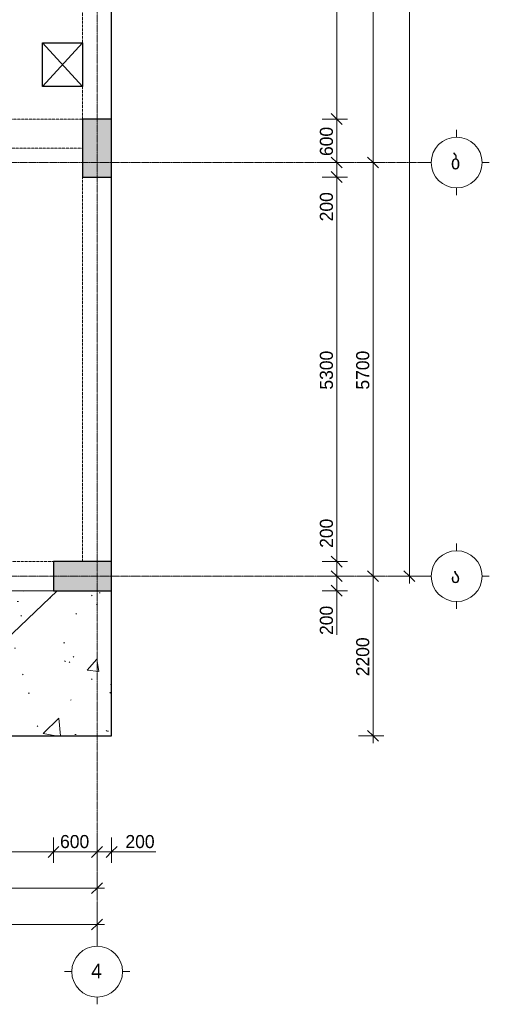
# Model space of a CAD drawing. Header units: millimetres. Extents: x -21500 to 4800, y -5900 to 33113.
# Tile 5 of 8: x -1666 to 4800, y -5900 to 7669. Entities that reach past the tile are written whole.
import ezdxf

# ---------------------------------------------------------------- set-up
doc = ezdxf.new("R2010")
doc.units = ezdxf.units.MM
for name, pattern in [('StructuralPlan-L01$0$Grid Line', [22.225, 12.7, -3.175, 3.175, -3.175]), ('StructuralPlan-L01$0$Hidden', [7.14375, 4.7625, -2.38125]), ('StructuralPlan-L01$0$Hidden 1_5', [2.2, 1.5, -0.7])]:
    doc.linetypes.add(name, pattern=pattern)
for name, color, linetype, lineweight in [('S - HATCH', 252, 'Continuous', 5), ('S - LINE', 7, 'Continuous', 20), ('StructuralPlan-L01$0$A-010-D_DIM', 7, 'Continuous', 5), ('StructuralPlan-L01$0$A-010-D_DIM-100', 7, 'Continuous', 5), ('StructuralPlan-L01$0$A-230-M_FLOOR', 7, 'Continuous', 30), ('StructuralPlan-L01$0$A-230-MH_FLOOR', 7, 'StructuralPlan-L01$0$Hidden', 15), ('StructuralPlan-L01$0$S-280-M_COLUMN', 7, 'Continuous', 30), ('StructuralPlan-L01$0$S-280-M_COLUMN main', 7, 'Continuous', 30), ('StructuralPlan-L01$0$S-280-M_STRUCT_FRAME 4', 7, 'StructuralPlan-L01$0$Hidden 1_5', 5), ('StructuralPlan-L01$0$Z-030-M_GRID', 7, 'Continuous', 5), ('StructuralPlan-L01$0$Z-033_T_GRIDREF', 7, 'Continuous', 5)]:
    doc.layers.add(name, color=color, linetype=linetype, lineweight=lineweight)
doc.styles.add('StructuralPlan-L01$0$Cubicon', font='Cubicon.ttf', dxfattribs={"height": 200})
doc.styles.add('StructuralPlan-L01$0$Cubicon_1', font='Cubicon.ttf', dxfattribs={"height": 200})
doc.styles.add('StructuralPlan-L01$0$Cubicon_2', font='Cubicon.ttf', dxfattribs={"height": 180})
doc.dimstyles.new('StructuralPlan-L01$0$CUB_DIM_1_8', dxfattribs={"dimscale": 304.8, "dimtxt": 181.601257, "dimasz": 0.492126, "dimexe": 0.492126, "dimexo": 0.0625, "dimgap": 0, "dimtad": 1, "dimdec": 0, "dimzin": 0, "dimdsep": 46, "dimtxsty": 'StructuralPlan-L01$0$Cubicon_2', "dimblk1": 'StructuralPlan-L01$0$_Oblique', "dimblk2": 'StructuralPlan-L01$0$_Oblique', "dimsah": 1, "dimcen": 0.09, "dimdle": 0.328084, "dimazin": 0, "dimtfac": 1, "dimtdec": 4, "dimtix": 1, "dimtmove": 0, "dimatfit": 3, "dimfxl": 0.656168, "dimfxlon": 1, "dimtvp": 1, "dimtolj": 1, "dimtzin": 0, "dimarcsym": 2})
doc.dimstyles.new('StructuralPlan-L01$0$CUB_DIM_1_8_1', dxfattribs={"dimscale": 304.8, "dimtxt": 181.601257, "dimasz": 0.492126, "dimexe": 0.492126, "dimexo": 0.0625, "dimgap": 0, "dimtad": 1, "dimdec": 0, "dimzin": 0, "dimdsep": 46, "dimtxsty": 'StructuralPlan-L01$0$Cubicon_2', "dimblk1": 'StructuralPlan-L01$0$_Oblique', "dimblk2": 'StructuralPlan-L01$0$_Oblique', "dimsah": 1, "dimcen": 0.09, "dimdle": 0.328084, "dimazin": 0, "dimtfac": 1, "dimtdec": 4, "dimtix": 1, "dimtmove": 1, "dimatfit": 3, "dimfxl": 0.656168, "dimfxlon": 1, "dimtvp": 1, "dimtolj": 1, "dimtzin": 0, "dimarcsym": 2})

# ---------------------------------------------------------------- blocks, each defined once
blk = doc.blocks.new('StructuralPlan-L01$0$Grid - 00_CUB_ღერძის თავი-752507-L01')
at = {"layer": 'StructuralPlan-L01$0$Z-033_T_GRIDREF'}
for p, q in [((0, 3.5), (0, 4.5)), ((-3.5, 0), (-4.5, 0)), ((3.5, 0), (4.5, 0)), ((0, -3.5), (0, -4.5))]:
    blk.add_line(p, q, dxfattribs=at)
blk.add_circle((0, 0), 3.5, dxfattribs=at)
blk = doc.blocks.new('StructuralPlan-L01$0$DIMBLOCK1-L01')
at = {"layer": 'StructuralPlan-L01$0$A-010-D_DIM-100', "transparency": 16777216}
for p, q in [((-16100, -4800), (-16100, -4600)), ((-600, -4800), (-600, -4600)), ((-16100, -4800), (-16025, -4725)), ((-600, -4800), (-525, -4725)), ((-16200, -4800), (-500, -4800)), ((-16100, -4800), (-16175, -4875)), ((-16100, -4800), (-16100, -4950)), ((-600, -4800), (-675, -4875)), ((-600, -4800), (-600, -4950))]:
    blk.add_line(p, q, dxfattribs=at)
at = {"layer": 'StructuralPlan-L01$0$A-010-D_DIM-100', "color": 0, "transparency": 16777216, "insert": (-8699, -4567), "char_height": 180, "width": 838.16, "attachment_point": 1, "line_spacing_factor": 0.931288, "style": 'StructuralPlan-L01$0$Cubicon_2'}
blk.add_mtext('15500', dxfattribs=at)
blk = doc.blocks.new('StructuralPlan-L01$0$_Oblique')
at = {"color": 0, "linetype": 'ByBlock', "lineweight": -2}
blk.add_line((-0.5, -0.5), (0.5, 0.5), dxfattribs=at)
blk = doc.blocks.new('StructuralPlan-L01$0$DIMBLOCK4-L01')
at = {"layer": 'StructuralPlan-L01$0$A-010-D_DIM-100', "transparency": 16777216}
for p, q in [((-6650, -4300), (-6650, -4100)), ((-600, -4300), (-600, -4100)), ((-6650, -4300), (-6725, -4375)), ((-6650, -4300), (-6575, -4225)), ((-6650, -4300), (-500, -4300)), ((-6650, -4300), (-6650, -4450)), ((-600, -4300), (-675, -4375)), ((-600, -4300), (-525, -4225)), ((-600, -4300), (-600, -4450))]:
    blk.add_line(p, q, dxfattribs=at)
at = {"layer": 'StructuralPlan-L01$0$A-010-D_DIM-100', "color": 0, "transparency": 16777216, "insert": (-3904, -4067), "char_height": 180, "width": 670.53, "attachment_point": 1, "line_spacing_factor": 0.931288, "style": 'StructuralPlan-L01$0$Cubicon_2'}
blk.add_mtext('6050', dxfattribs=at)
blk = doc.blocks.new('StructuralPlan-L01$0$DIMBLOCK13-L01')
at = {"layer": 'StructuralPlan-L01$0$A-010-D_DIM-100', "transparency": 16777216}
for p, q in [((-6050, -3800), (-6050, -3600)), ((-1200, -3800), (-1200, -3600)), ((-6050, -3800), (-5975, -3725)), ((-1200, -3800), (-1125, -3725)), ((-6050, -3800), (-6125, -3875)), ((-6050, -3800), (-1200, -3800)), ((-6050, -3800), (-6050, -3950)), ((-1200, -3800), (-1275, -3875)), ((-1200, -3800), (-1200, -3950))]:
    blk.add_line(p, q, dxfattribs=at)
at = {"layer": 'StructuralPlan-L01$0$A-010-D_DIM-100', "color": 0, "transparency": 16777216, "insert": (-3904, -3567), "char_height": 180, "width": 670.53, "attachment_point": 1, "line_spacing_factor": 0.931288, "style": 'StructuralPlan-L01$0$Cubicon_2'}
blk.add_mtext('4850', dxfattribs=at)
blk = doc.blocks.new('StructuralPlan-L01$0$DIMBLOCK14-L01')
at = {"layer": 'StructuralPlan-L01$0$A-010-D_DIM-100', "transparency": 16777216}
for p, q in [((-1200, -3800), (-1200, -3600)), ((-600, -3800), (-600, -3600)), ((-1200, -3800), (-1125, -3725)), ((-600, -3800), (-525, -3725)), ((-1200, -3800), (-1275, -3875)), ((-1200, -3800), (-600, -3800)), ((-1200, -3800), (-1200, -3950)), ((-600, -3800), (-675, -3875)), ((-600, -3800), (-600, -3950))]:
    blk.add_line(p, q, dxfattribs=at)
at = {"layer": 'StructuralPlan-L01$0$A-010-D_DIM-100', "color": 0, "transparency": 16777216, "insert": (-1110, -3567), "char_height": 180, "width": 502.9, "attachment_point": 1, "line_spacing_factor": 0.931288, "style": 'StructuralPlan-L01$0$Cubicon_2'}
blk.add_mtext('600', dxfattribs=at)
blk = doc.blocks.new('StructuralPlan-L01$0$DIMBLOCK15-L01')
at = {"layer": 'StructuralPlan-L01$0$A-010-D_DIM-100', "transparency": 16777216}
for p, q in [((-600, -3800), (-600, -3600)), ((-400, -3800), (-400, -3600)), ((-600, -3800), (-525, -3725)), ((-400, -3800), (-325, -3725)), ((-600, -3800), (-675, -3875)), ((-600, -3800), (-300, -3800)), ((-600, -3800), (-600, -3950)), ((-310, -3800), (-500, -3800)), ((-400, -3800), (-475, -3875)), ((-400, -3800), (-400, -3950)), ((210, -3800), (-310, -3800))]:
    blk.add_line(p, q, dxfattribs=at)
at = {"layer": 'StructuralPlan-L01$0$A-010-D_DIM-100', "color": 0, "transparency": 16777216, "insert": (-210, -3567), "char_height": 180, "width": 502.9, "attachment_point": 1, "line_spacing_factor": 0.931288, "style": 'StructuralPlan-L01$0$Cubicon_2'}
blk.add_mtext('200', dxfattribs=at)
blk = doc.blocks.new('StructuralPlan-L01$0$DIMBLOCK46-L01')
at = {"layer": 'StructuralPlan-L01$0$A-010-D_DIM-100', "transparency": 16777216}
for p, q in [((3700, 17400), (3500, 17400)), ((3700, 17400), (3625, 17475)), ((3700, -100), (3700, 17500)), ((3700, 17400), (3775, 17325)), ((3700, 17400), (3850, 17400)), ((3700, 0), (3625, 75)), ((3700, 0), (3500, 0)), ((3700, 0), (3775, -75)), ((3700, 0), (3850, 0))]:
    blk.add_line(p, q, dxfattribs=at)
at = {"layer": 'StructuralPlan-L01$0$A-010-D_DIM-100', "color": 0, "transparency": 16777216, "insert": (3467, 8351), "char_height": 180, "width": 838.16, "attachment_point": 1, "rotation": 90, "line_spacing_factor": 0.931288, "style": 'StructuralPlan-L01$0$Cubicon_2'}
blk.add_mtext('17400', dxfattribs=at)
blk = doc.blocks.new('StructuralPlan-L01$0$DIMBLOCK47-L01')
at = {"layer": 'StructuralPlan-L01$0$A-010-D_DIM-100', "transparency": 16777216}
for p, q in [((3200, 5700), (3000, 5700)), ((3200, 5700), (3125, 5775)), ((3200, -100), (3200, 5700)), ((3200, 5700), (3275, 5625)), ((3200, 5700), (3350, 5700)), ((3200, 0), (3125, 75)), ((3200, 0), (3000, 0)), ((3200, 0), (3275, -75)), ((3200, 0), (3350, 0))]:
    blk.add_line(p, q, dxfattribs=at)
at = {"layer": 'StructuralPlan-L01$0$A-010-D_DIM-100', "color": 0, "transparency": 16777216, "insert": (2967, 2571), "char_height": 180, "width": 670.53, "attachment_point": 1, "rotation": 90, "line_spacing_factor": 0.931288, "style": 'StructuralPlan-L01$0$Cubicon_2'}
blk.add_mtext('5700', dxfattribs=at)
blk = doc.blocks.new('StructuralPlan-L01$0$DIMBLOCK48-L01')
at = {"layer": 'StructuralPlan-L01$0$A-010-D_DIM-100', "transparency": 16777216}
for p, q in [((3200, 11700), (3000, 11700)), ((3200, 11700), (3125, 11775)), ((3200, 5700), (3200, 11700)), ((3200, 11700), (3275, 11625)), ((3200, 11700), (3350, 11700)), ((3200, 5700), (3000, 5700)), ((3200, 5700), (3125, 5775)), ((3200, 5700), (3275, 5625)), ((3200, 5700), (3350, 5700))]:
    blk.add_line(p, q, dxfattribs=at)
at = {"layer": 'StructuralPlan-L01$0$A-010-D_DIM-100', "color": 0, "transparency": 16777216, "insert": (2967, 8421), "char_height": 180, "width": 670.53, "attachment_point": 1, "rotation": 90, "line_spacing_factor": 0.931288, "style": 'StructuralPlan-L01$0$Cubicon_2'}
blk.add_mtext('6000', dxfattribs=at)
blk = doc.blocks.new('StructuralPlan-L01$0$DIMBLOCK50-L01')
at = {"layer": 'StructuralPlan-L01$0$A-010-D_DIM-100', "transparency": 16777216}
for p, q in [((2700, 0), (2625, 75)), ((2700, 0), (2500, 0)), ((2700, -200), (2625, -125)), ((2700, -300), (2700, 0)), ((2700, 0), (2775, -75)), ((2700, 0), (2850, 0)), ((2700, -290), (2700, -100)), ((2700, -200), (2500, -200)), ((2700, -200), (2775, -275)), ((2700, -200), (2850, -200)), ((2700, -810), (2700, -290))]:
    blk.add_line(p, q, dxfattribs=at)
at = {"layer": 'StructuralPlan-L01$0$A-010-D_DIM-100', "color": 0, "transparency": 16777216, "insert": (2467, -810), "char_height": 180, "width": 502.9, "attachment_point": 1, "rotation": 90, "line_spacing_factor": 0.931288, "style": 'StructuralPlan-L01$0$Cubicon_2'}
blk.add_mtext('200', dxfattribs=at)
blk = doc.blocks.new('StructuralPlan-L01$0$DIMBLOCK51-L01')
at = {"layer": 'StructuralPlan-L01$0$A-010-D_DIM-100', "transparency": 16777216}
for p, q in [((2700, 810), (2700, 290)), ((2700, 200), (2625, 275)), ((2700, 290), (2700, 100)), ((2700, 200), (2500, 200)), ((2700, 0), (2700, 200)), ((2700, 200), (2775, 125)), ((2700, 200), (2850, 200)), ((2700, 0), (2625, 75)), ((2700, 0), (2500, 0)), ((2700, 0), (2775, -75)), ((2700, 0), (2850, 0))]:
    blk.add_line(p, q, dxfattribs=at)
at = {"layer": 'StructuralPlan-L01$0$A-010-D_DIM-100', "color": 0, "transparency": 16777216, "insert": (2467, 390), "char_height": 180, "width": 502.9, "attachment_point": 1, "rotation": 90, "line_spacing_factor": 0.931288, "style": 'StructuralPlan-L01$0$Cubicon_2'}
blk.add_mtext('200', dxfattribs=at)
blk = doc.blocks.new('StructuralPlan-L01$0$DIMBLOCK52-L01')
at = {"layer": 'StructuralPlan-L01$0$A-010-D_DIM-100', "transparency": 16777216}
for p, q in [((2700, 5500), (2625, 5575)), ((2700, 5500), (2500, 5500)), ((2700, 200), (2700, 5500)), ((2700, 5500), (2775, 5425)), ((2700, 5500), (2850, 5500)), ((2700, 200), (2625, 275)), ((2700, 200), (2500, 200)), ((2700, 200), (2775, 125)), ((2700, 200), (2850, 200))]:
    blk.add_line(p, q, dxfattribs=at)
at = {"layer": 'StructuralPlan-L01$0$A-010-D_DIM-100', "color": 0, "transparency": 16777216, "insert": (2467, 2571), "char_height": 180, "width": 670.53, "attachment_point": 1, "rotation": 90, "line_spacing_factor": 0.931288, "style": 'StructuralPlan-L01$0$Cubicon_2'}
blk.add_mtext('5300', dxfattribs=at)
blk = doc.blocks.new('StructuralPlan-L01$0$DIMBLOCK53-L01')
at = {"layer": 'StructuralPlan-L01$0$A-010-D_DIM-100', "transparency": 16777216}
for p, q in [((2700, 5700), (2500, 5700)), ((2700, 5700), (2625, 5775)), ((2700, 5500), (2700, 5700)), ((2700, 5700), (2775, 5625)), ((2700, 5700), (2850, 5700)), ((2700, 5500), (2625, 5575)), ((2700, 5410), (2700, 5600)), ((2700, 5500), (2500, 5500)), ((2700, 5500), (2775, 5425)), ((2700, 5500), (2850, 5500)), ((2700, 4890), (2700, 5410))]:
    blk.add_line(p, q, dxfattribs=at)
at = {"layer": 'StructuralPlan-L01$0$A-010-D_DIM-100', "color": 0, "transparency": 16777216, "insert": (2467, 4890), "char_height": 180, "width": 502.9, "attachment_point": 1, "rotation": 90, "line_spacing_factor": 0.931288, "style": 'StructuralPlan-L01$0$Cubicon_2'}
blk.add_mtext('200', dxfattribs=at)
blk = doc.blocks.new('StructuralPlan-L01$0$DIMBLOCK54-L01')
at = {"layer": 'StructuralPlan-L01$0$A-010-D_DIM-100', "transparency": 16777216}
for p, q in [((2700, 6300), (2500, 6300)), ((2700, 6300), (2625, 6375)), ((2700, 5700), (2700, 6300)), ((2700, 6300), (2775, 6225)), ((2700, 6300), (2850, 6300)), ((2700, 5700), (2500, 5700)), ((2700, 5700), (2625, 5775)), ((2700, 5700), (2775, 5625)), ((2700, 5700), (2850, 5700))]:
    blk.add_line(p, q, dxfattribs=at)
at = {"layer": 'StructuralPlan-L01$0$A-010-D_DIM-100', "color": 0, "transparency": 16777216, "insert": (2467, 5790), "char_height": 180, "width": 502.9, "attachment_point": 1, "rotation": 90, "line_spacing_factor": 0.931288, "style": 'StructuralPlan-L01$0$Cubicon_2'}
blk.add_mtext('600', dxfattribs=at)
blk = doc.blocks.new('StructuralPlan-L01$0$DIMBLOCK55-L01')
at = {"layer": 'StructuralPlan-L01$0$A-010-D_DIM-100', "transparency": 16777216}
for p, q in [((2700, 11100), (2625, 11175)), ((2700, 11100), (2500, 11100)), ((2700, 6300), (2700, 11100)), ((2700, 11100), (2775, 11025)), ((2700, 11100), (2850, 11100)), ((2700, 6300), (2500, 6300)), ((2700, 6300), (2625, 6375)), ((2700, 6300), (2775, 6225)), ((2700, 6300), (2850, 6300))]:
    blk.add_line(p, q, dxfattribs=at)
at = {"layer": 'StructuralPlan-L01$0$A-010-D_DIM-100', "color": 0, "transparency": 16777216, "insert": (2467, 8421), "char_height": 180, "width": 670.53, "attachment_point": 1, "rotation": 90, "line_spacing_factor": 0.931288, "style": 'StructuralPlan-L01$0$Cubicon_2'}
blk.add_mtext('4800', dxfattribs=at)
blk = doc.blocks.new('StructuralPlan-L01$0$DIMBLOCK79-L01')
at = {"layer": 'StructuralPlan-L01$0$A-010-D_DIM-100', "transparency": 16777216}
for p, q in [((3200, 0), (3125, 75)), ((3200, -2300), (3200, 100)), ((3200, 0), (3000, 0)), ((3200, 0), (3275, -75)), ((3200, 0), (3350, 0)), ((3200, -2200), (3125, -2125)), ((3200, -2200), (3000, -2200)), ((3200, -2200), (3275, -2275)), ((3200, -2200), (3350, -2200))]:
    blk.add_line(p, q, dxfattribs=at)
at = {"layer": 'StructuralPlan-L01$0$A-010-D_DIM-100', "color": 0, "transparency": 16777216, "insert": (2967, -1379), "char_height": 180, "width": 670.53, "attachment_point": 1, "rotation": 90, "line_spacing_factor": 0.931288, "style": 'StructuralPlan-L01$0$Cubicon_2'}
blk.add_mtext('2200', dxfattribs=at)
blk = doc.blocks.new('A$C48b6c5dc')
at = {"layer": 'S - HATCH', "lineweight": 0, "transparency": 33554684}
h = blk.add_hatch(dxfattribs=at)
h.set_pattern_fill('FP_7', color=256, scale=3.567164, angle=-135, style=0, pattern_type=2)
h.set_pattern_definition([(43.548, (-111060.8, -88068.5), (-1382.423, 1454.328), []), (48.548, (-111060.8, -88068.5), (1914.067, -216.457), [200.653, -2207.183]), (353.548, (-111060.8, -88068.5), (-320.1, 2021.156), [160.522, -1765.746]), (99, (-110901.3, -88086.5), (1593.953, 1804.714), [170.528, -1875.818]), (44.733, (-111047.3, -87533.6), (2843.137, -514.994), [300.98, -3310.774]), (95.184, (-110810.4, -87576.5), (2565.79, 2541.947), [255.794, -2813.726]), (349.733, (-111047.3, -87533.6), (2565.77, 2541.965), [240.784, -2648.62]), (19.548, (-110783.2, -87674.1), (1569.14, -1117.276), [200.653, -2207.183]), (324.548, (-110783.2, -87674.1), (699.908, 1922.927), [160.522, -1765.746]), (70, (-110652.5, -87767.2), (2269.045, 805.675), [170.528, -1875.818]), (36.048, (-111060.84, -88068.5), (36.7263, 593.0033), [14.95, -1147.9456, 14.95, -1180.05, -1181.623]), (36.048, (-111060.84, -88068.5), (36.7263, 593.0033), [-2357.8956, 14.95, -1166.673]), (6.048, (-111060.84, -88068.5), (486.881, 691.3504), [14.95, -666.3784, 14.95, -1121.192, -450.3545]), (6.048, (-111060.84, -88068.5), (486.881, 691.3504), [-1817.47, 14.95, -435.4045]), (326.048, (-111458.45, -88058.43), (950.791, -64.3417), [14.95, -430.9455, 14.95, -1376.244, -1846.0075]), (326.048, (-111458.45, -88058.43), (950.791, -64.3417), [-1837.0896, 14.95, -1831.0575]), (316.048, (-111636.75, -88053.9), (1044.3507, 152.131), [14.95, -564.714, 14.95, -908.9456, -1310.933]), (316.048, (-111636.75, -88053.9), (1044.3507, 152.131), [-1503.56, 14.95, -1295.983])])
h.paths.add_polyline_path([(-400, -2200), (-400, -200), (-6850, -200), (-6850, -2200)])
blk = doc.blocks.new('StructuralPlan-L01')
at = {"layer": 'StructuralPlan-L01$0$S-280-M_COLUMN main', "true_color": 0xa4a4a4}
for points in [[(-400, 5500), (-400, 6300), (-800, 6300), (-800, 5500)], [(-400, -200), (-400, 200), (-1200, 200), (-1200, -200)]]:
    blk.add_hatch(color=253, dxfattribs=at).paths.add_polyline_path(points)
at = {"lineweight": 30}
for p, q in [((-1350, 7350), (-800, 6750)), ((-1350, 6750), (-800, 7350))]:
    blk.add_line(p, q, dxfattribs=at)
at = {"layer": 'StructuralPlan-L01$0$A-230-M_FLOOR'}
for p, q in [((-400, 6300), (-400, 11100)), ((-1350, 6750), (-1350, 7350)), ((-1350, 7350), (-800, 7350)), ((-800, 7350), (-800, 6750)), ((-800, 6750), (-1350, 6750)), ((-400, 200), (-400, 5500)), ((-400, -2200), (-400, -200)), ((-6850, -2200), (-400, -2200))]:
    blk.add_line(p, q, dxfattribs=at)
at = {"layer": 'StructuralPlan-L01$0$A-230-MH_FLOOR'}
blk.add_line((-6050, -200), (-1200, -200), dxfattribs=at)
at = {"layer": 'StructuralPlan-L01$0$S-280-M_COLUMN'}
for p, q in [((-800, 6300), (-800, 5500)), ((-400, 6300), (-800, 6300)), ((-400, 5500), (-400, 6300)), ((-800, 5500), (-400, 5500)), ((-1200, 200), (-1200, -200)), ((-400, 200), (-1200, 200)), ((-400, -200), (-400, 200)), ((-1200, -200), (-400, -200))]:
    blk.add_line(p, q, dxfattribs=at)
at = {"layer": 'StructuralPlan-L01$0$S-280-M_STRUCT_FRAME 4'}
for p, q in [((-800, 7350), (-800, 10500)), ((-800, 6300), (-800, 6750)), ((-5150, 6300), (-800, 6300)), ((-800, 5900), (-6450, 5900)), ((-800, 200), (-800, 5500)), ((-6050, 200), (-1200, 200))]:
    blk.add_line(p, q, dxfattribs=at)
at = {"layer": 'StructuralPlan-L01$0$Z-030-M_GRID', "linetype": 'StructuralPlan-L01$0$Grid Line'}
for p, q in [((-600, 22400), (-600, -5000)), ((3900, 5700), (-20600, 5700)), ((3900, 0), (-20600, 0))]:
    blk.add_line(p, q, dxfattribs=at)
at = {"layer": 'StructuralPlan-L01$0$Z-033_T_GRIDREF', "xscale": 99.99999999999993, "yscale": 99.99999999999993, "zscale": 99.99999999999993}
for p, rotation in [((4350, 5700), 89.99999999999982), ((4350, 0), 89.99999999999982), ((-600, -5450), 180)]:
    blk.add_blockref('StructuralPlan-L01$0$Grid - 00_CUB_ღერძის თავი-752507-L01', p, dxfattribs=dict(at, rotation=rotation))
at = {"layer": 'StructuralPlan-L01$0$Z-033_T_GRIDREF', "char_height": 200, "width": 192.405, "attachment_point": 1}
for s, insert, style in [('\\fCubicon|b0|i0|c254|p2|;ბ', (4270.1, 5807.1), 'StructuralPlan-L01$0$Cubicon'), ('\\fCubicon|b0|i0|c254|p2|;ა', (4270.1, 107.1), 'StructuralPlan-L01$0$Cubicon'), ('\\fCubicon|b0|i0|c204|p2|;4', (-682.4, -5340.2), 'StructuralPlan-L01$0$Cubicon_1')]:
    blk.add_mtext(s, dxfattribs=dict(at, insert=insert, style=style))
at = {"layer": 'StructuralPlan-L01$0$A-010-D_DIM'}
for base, p1, p2, override, picture, middle in [((3700, 17400), (3500, 0), (3500, 17400), {"dimpost": '<>', "dimfxl": 17399.999996}, 'StructuralPlan-L01$0$DIMBLOCK46-L01', (3608.2, 8700)), ((3200, 11700), (3000, 5700), (3000, 11700), {"dimpost": '<>', "dimfxl": 6000}, 'StructuralPlan-L01$0$DIMBLOCK48-L01', (3108.2, 8700)), ((2700, 11100), (2500, 6300), (2500, 11100), {"dimpost": '<>', "dimfxl": 4799.999917}, 'StructuralPlan-L01$0$DIMBLOCK55-L01', (2608.2, 8700)), ((2700, 6300), (2500, 5700), (2500, 6300), {"dimpost": '<>', "dimfxl": 600}, 'StructuralPlan-L01$0$DIMBLOCK54-L01', (2608.2, 6000)), ((3200, 5700), (3000, 0), (3000, 5700), {"dimpost": '<>', "dimfxl": 5700.000079}, 'StructuralPlan-L01$0$DIMBLOCK47-L01', (3108.2, 2850)), ((2700, 5500), (2500, 200), (2500, 5500), {"dimpost": '<>', "dimfxl": 5300.000079}, 'StructuralPlan-L01$0$DIMBLOCK52-L01', (2608.1, 2850)), ((3200, 0), (3000, -2200), (3000, 0), {"dimpost": '<>', "dimfxl": 2200}, 'StructuralPlan-L01$0$DIMBLOCK79-L01', (3108.2, -1100))]:
    dim = blk.add_linear_dim(base=base, p1=p1, p2=p2, angle=90, dimstyle='StructuralPlan-L01$0$CUB_DIM_1_8', override=override, dxfattribs=at)
    dim.commit()
    dim.dimension.update_dxf_attribs({"geometry": picture, "text_midpoint": middle})
for base, p1, p2, picture, middle in [((2700, 5700), (2500, 5500), (2500, 5700), 'StructuralPlan-L01$0$DIMBLOCK53-L01', (2586.9, 5141.9)), ((2700, 200), (2500, 0), (2500, 200), 'StructuralPlan-L01$0$DIMBLOCK51-L01', (2586.9, 641.9)), ((2700, 0), (2500, -200), (2500, 0), 'StructuralPlan-L01$0$DIMBLOCK50-L01', (2586.9, -558.1))]:
    dim = blk.add_linear_dim(base=base, p1=p1, p2=p2, angle=90, dimstyle='StructuralPlan-L01$0$CUB_DIM_1_8_1', override={"dimpost": '<>', "dimfxl": 200}, dxfattribs=at)
    dim.commit()
    dim.dimension.update_dxf_attribs({"geometry": picture, "text_midpoint": middle, "dimtype": 128, "text_rotation": 90})
for base, p1, p2, override, picture, middle in [((-1200, -3800), (-6050, -3600), (-1200, -3600), {"dimpost": '<>', "dimfxl": 4850}, 'StructuralPlan-L01$0$DIMBLOCK13-L01', (-3625, -3708.2)), ((-600, -3800), (-1200, -3600), (-600, -3600), {"dimpost": '<>', "dimfxl": 600}, 'StructuralPlan-L01$0$DIMBLOCK14-L01', (-900, -3708.2)), ((-600, -4300), (-6650, -4100), (-600, -4100), {"dimpost": '<>', "dimfxl": 6050}, 'StructuralPlan-L01$0$DIMBLOCK4-L01', (-3625, -4208.2)), ((-600, -4800), (-16100, -4600), (-600, -4600), {"dimpost": '<>', "dimfxl": 15500}, 'StructuralPlan-L01$0$DIMBLOCK1-L01', (-8350, -4708.2))]:
    dim = blk.add_linear_dim(base=base, p1=p1, p2=p2, dimstyle='StructuralPlan-L01$0$CUB_DIM_1_8', override=override, dxfattribs=at)
    dim.commit()
    dim.dimension.update_dxf_attribs({"geometry": picture, "text_midpoint": middle})
dim = blk.add_linear_dim(base=(-400, -3800), p1=(-600, -3600), p2=(-400, -3600), dimstyle='StructuralPlan-L01$0$CUB_DIM_1_8_1', override={"dimpost": '<>', "dimfxl": 200}, dxfattribs=at)
dim.commit()
dim.dimension.update_dxf_attribs({"geometry": 'StructuralPlan-L01$0$DIMBLOCK15-L01', "text_midpoint": (41.9, -3686.9), "dimtype": 128})

msp = doc.modelspace()

# ---------------------------------------------------------------- block references
at = {"layer": 'S - HATCH', "lineweight": 0}
msp.add_blockref('A$C48b6c5dc', (0, 0), dxfattribs=at)
at = {"layer": 'S - LINE'}
msp.add_blockref('StructuralPlan-L01', (0, 0), dxfattribs=at)

doc.saveas('drawing.dxf')
